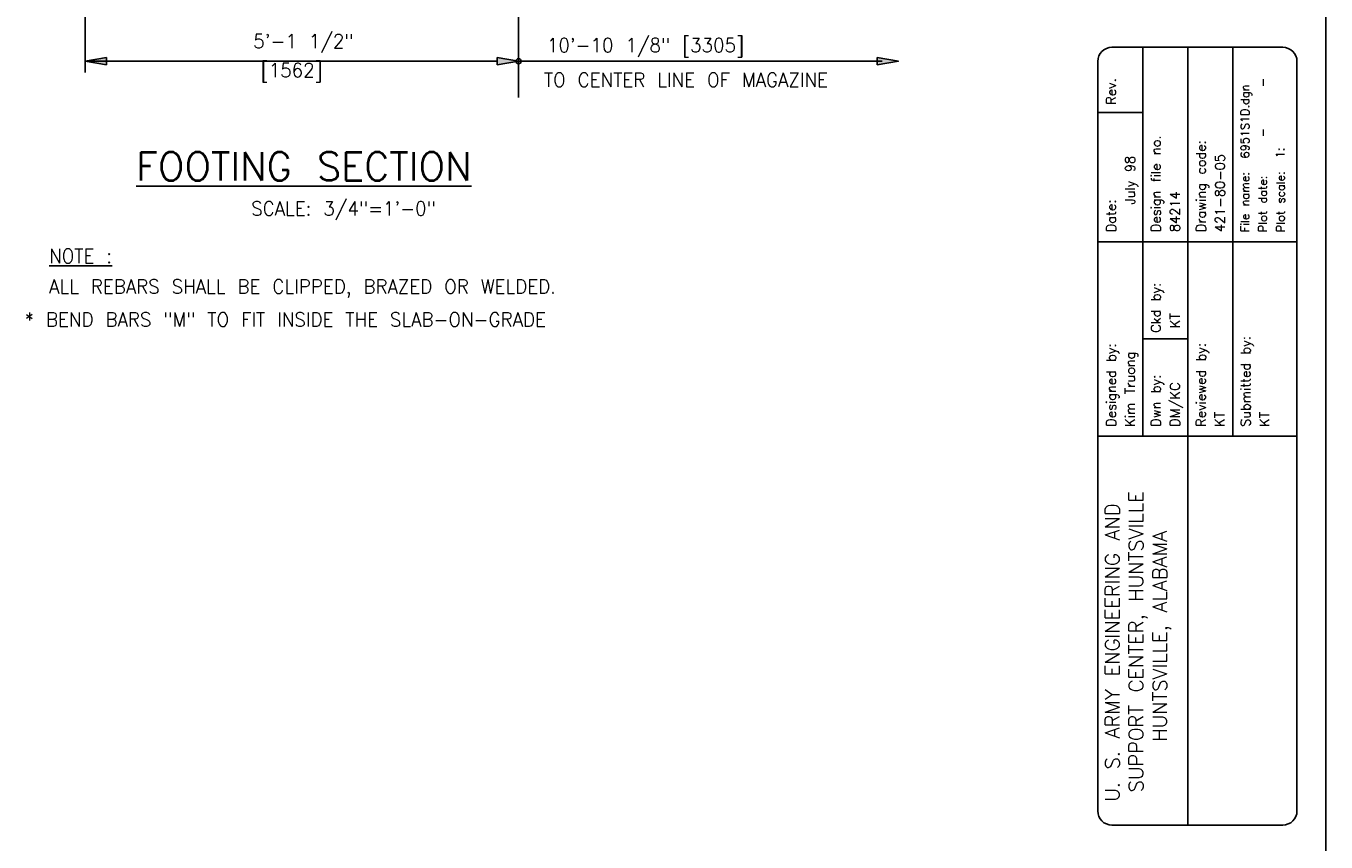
# Model space of a CAD drawing. Extents: x 18 to 372, y 0 to 250.
# Tile 10 of 11: x 257 to 372, y 74 to 146. Entities that reach past the tile are written whole.
import ezdxf
from ezdxf.enums import TextEntityAlignment as Align

# ---------------------------------------------------------------- set-up
doc = ezdxf.new("R2010")
doc.units = 0
doc.header["$MEASUREMENT"] = 0
for name, color, linetype in [('1', 7, 'CONTINUOUS'), ('3', 7, 'CONTINUOUS'), ('DIM', 7, 'CONTINUOUS'), ('TEXT', 7, 'CONTINUOUS')]:
    doc.layers.add(name, color=color, linetype=linetype)
doc.styles.add('TXT_SHX', font='txt.shx')

msp = doc.modelspace()

# ---------------------------------------------------------------- hatches: boundary and pattern name
at = {"layer": 'DIM', "linetype": 'CONTINUOUS'}
for points in [[(264.06, 143.48), (264.06, 142.85), (262.18, 143.16)], [(298.74, 143.48), (298.74, 142.85), (300.62, 143.16)]]:
    msp.add_hatch(color=7, dxfattribs=at).paths.add_polyline_path(points)
at = {"layer": 'TEXT', "linetype": 'CONTINUOUS'}
msp.add_hatch(color=7, dxfattribs=at).paths.add_polyline_path([(332.45, 143.48), (332.45, 142.85), (334.32, 143.16)])

# ---------------------------------------------------------------- linework, layer by layer
at = {"layer": '1', "color": 7, "linetype": 'CONTINUOUS'}
for p, q in [((372.26, 0), (372.26, 250.04)), ((368.43, 144.4), (353.27, 144.4)), ((356.01, 144.4), (356.01, 109.88)), ((360.01, 144.4), (360.01, 109.88)), ((364.01, 144.4), (364.01, 109.88)), ((352.01, 143.14), (352.01, 76.63)), ((369.69, 76.63), (369.69, 143.14)), ((352.03, 138.61), (356.01, 138.61)), ((369.69, 127.14), (352.01, 127.14)), ((356.01, 118.51), (360.01, 118.51)), ((369.69, 109.88), (352.01, 109.88)), ((360.01, 109.88), (360.01, 75.37)), ((353.27, 75.37), (368.43, 75.37))]:
    msp.add_line(p, q, dxfattribs=at)
for centre, start, end in [((353.27, 143.14), 90, 180), ((368.43, 143.14), 0, 90), ((353.27, 76.63), 180, 270), ((368.43, 76.63), 270, 360)]:
    msp.add_arc(centre, 1.26, start, end, dxfattribs=at)
at = {"layer": 'DIM', "color": 7, "linetype": 'CONTINUOUS'}
for p, q in [((262.18, 160.8), (262.18, 142.15)), ((300.62, 152.25), (300.62, 139.94)), ((262.18, 143.16), (298.74, 143.16))]:
    msp.add_line(p, q, dxfattribs=at)
for points in [[(264.06, 143.48), (264.06, 142.85), (262.18, 143.16)], [(298.74, 143.48), (298.74, 142.85), (300.62, 143.16)]]:
    msp.add_lwpolyline(points, close=True, dxfattribs=at)
at = {"layer": 'TEXT', "color": 7, "linetype": 'CONTINUOUS'}
msp.add_line((332.88, 143.16), (300.62, 143.16), dxfattribs=at)
msp.add_lwpolyline([(332.45, 143.48), (332.45, 142.85), (334.32, 143.16)], close=True, dxfattribs=at)
msp.add_circle((300.62, 143.16), 0.232, dxfattribs=at)

# ---------------------------------------------------------------- texts
at = {"layer": '1', "color": 7, "linetype": 'CONTINUOUS', "style": 'TXT_SHX'}
for s, height, p in [('Rev.', 0.842, (353.62, 139.3)), ('Design file no.   ', 0.8418, (357.59, 128)), ('Drawing code:     ', 0.8418, (361.59, 127.99)), ('421-80-05', 0.842, (363.28, 127.99)), ('File name:', 0.737, (365.44, 127.99)), ('Plot scale:', 0.7366, (368.6, 127.99)), ('   July 98', 0.842, (355.3, 127.99)), ('Plot date:', 0.737, (367.02, 127.99)), ('Date:', 0.842, (353.62, 127.99)), ('84214', 0.842, (359.28, 128)), ('Ckd by:', 0.842, (357.59, 119.07)), ('KT', 0.842, (359.28, 119.48)), ('Reviewed by:', 0.8418, (361.59, 110.73)), ('Submitted by:', 0.8418, (365.55, 110.73)), ('Designed by:', 0.8418, (353.62, 110.73)), ('Kim Truong', 0.842, (355.3, 110.73)), ('Dwn by:', 0.842, (357.59, 110.73)), ('DM/KC', 0.842, (359.28, 110.73)), ('KT', 0.842, (363.25, 110.73)), ('KT', 0.842, (367.22, 110.73))]:
    msp.add_text(s, height=height, rotation=90, dxfattribs=at).set_placement(p)
for s, p in [('SUPPORT CENTER, HUNTSVILLE', (356.04, 91.65)), ('U. S. ARMY ENGINEERING AND', (353.94, 90.7)), ('HUNTSVILLE, ALABAMA', (358.15, 92.14))]:
    msp.add_text(s, height=1.2628, rotation=90, dxfattribs=at).set_placement(p, align=Align.CENTER)
at = {"layer": '3', "color": 7, "linetype": 'CONTINUOUS', "style": 'TXT_SHX'}
for s, height, p in [('6951S1D.dgn', 0.7366, (365.44, 134.53)), ('   -     -   ', 0.7366, (367.02, 134.26)), ('1:    ', 0.737, (368.57, 134.55))]:
    msp.add_text(s, height=height, rotation=90, dxfattribs=at).set_placement(p)
at = {"layer": 'DIM', "color": 7, "linetype": 'CONTINUOUS', "style": 'TXT_SHX', "width": 0.95}
for s, p in [('5\'-1 1/2" ', (282.06, 144.31)), ('[1562]', (280.49, 141.73))]:
    msp.add_text(s, height=1.25, dxfattribs=at).set_placement(p, align=Align.CENTER)
at = {"layer": 'TEXT', "color": 7, "linetype": 'CONTINUOUS', "style": 'TXT_SHX', "width": 0.95}
for s, height, p in [('10\'-10 1/8" [3305]', 1.25, (303.14, 143.95)), ('TO CENTER LINE OF MAGAZINE', 1.25, (302.87, 140.88)), ('SCALE: 3/4"=1\'-0"', 1.2499, (276.9, 129.47)), ('%%uNOTE :', 1.25, (258.97, 125.25)), ('ALL REBARS SHALL BE CLIPPED, BRAZED OR WELDED.', 1.25, (258.97, 122.55)), ('* BEND BARS "M" TO FIT INSIDE THE SLAB-ON-GRADE', 1.25, (256.82, 119.61))]:
    msp.add_text(s, height=height, dxfattribs=at).set_placement(p)
at = {"layer": 'TEXT', "color": 7, "linetype": 'CONTINUOUS', "style": 'TXT_SHX'}
msp.add_text('%%uFOOTING SECTION', height=2.4999, dxfattribs=at).set_placement((266.69, 132.58))

doc.saveas('drawing.dxf')
